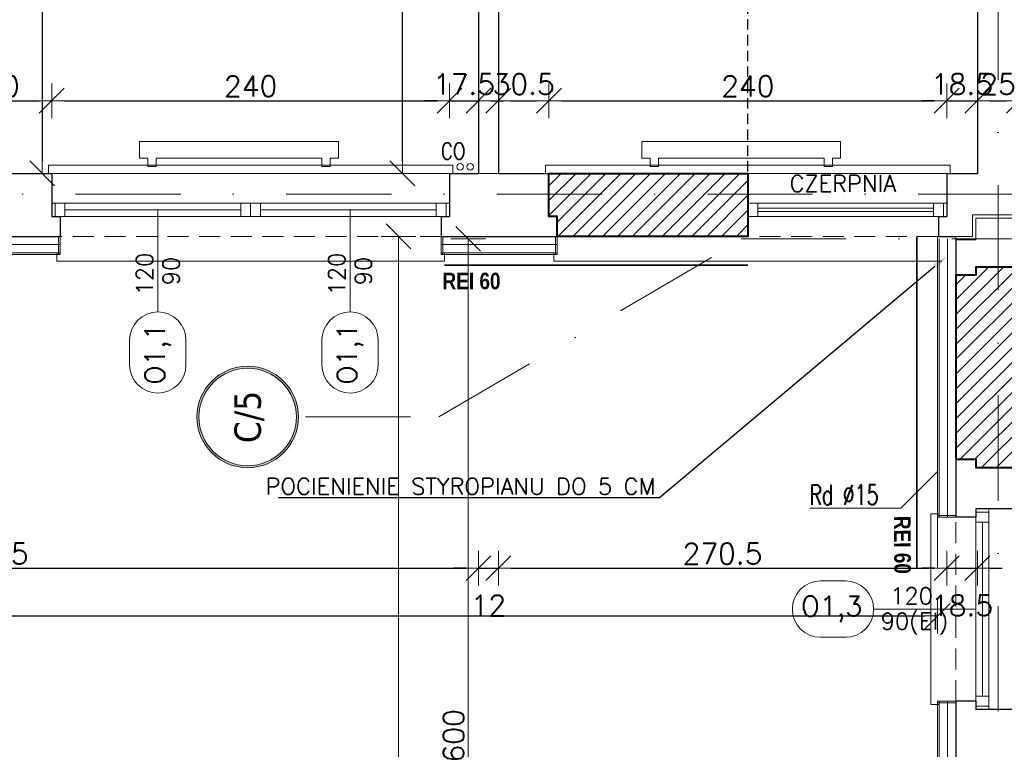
# Model space of a CAD drawing. Header units: millimetres. Extents: x 23192 to 177760, y -399809 to -79279.
# Tile 97 of 256: x 51402 to 51996, y -195935 to -195495. Entities that reach past the tile are written whole.
import ezdxf
from ezdxf import colors
from ezdxf.entities.mleader import LeaderData, LeaderLine
from ezdxf.enums import TextEntityAlignment as Align
from ezdxf.math import Vec2, Vec3

# ---------------------------------------------------------------- set-up
doc = ezdxf.new("R2010")
doc.units = ezdxf.units.MM
for name, pattern in [('2_3', [1, 0.5, -0.5]), ('CACHE', [9.525, 6.35, -3.175]), ('DASHDOT', [25.4, 12.7, -6.35, 0, -6.35]), ('HIDDEN', [9.525, 6.35, -3.175])]:
    doc.linetypes.add(name, pattern=pattern)
doc.layers.get('0').update_dxf_attribs({"lineweight": 0})
for name, color, linetype, lineweight in [('! WYPOSAŻENIE', 252, 'Continuous', 5), ('!! 0_ Istn-okna', 6, 'Continuous', 13), ('!! 0_ Istn-sciany', 3, 'Continuous', 30), ('!! 0_ Istn-widok', 1, 'Continuous', 15), ('!! 0_ Opis', 8, 'Continuous', 13), ('!! 0_Istn-armatura', 6, 'Continuous', 9), ('!! 0_Istn-cienka', 4, 'Continuous', 9), ('!! 0_Opis_okna', 8, 'Continuous', 15), ('!! 0_Opis_pom', 9, 'Continuous', 13), ('!! 0_Osie', 1, 'DASHDOT', 13), ('!! 1  WYDZIELENIE PPOŻ', 252, 'Continuous', 0), ('!! 1_ tynk zewn  - nowy', 21, 'Continuous', 20), ('!! 1_hatch projektowane ściany', 4, 'Continuous', 5), ('!! 1_PROJ Sciany', 2, 'Continuous', 40), ('!! 2_ remont Ocieplenie', 4, 'ZIGZAG', 5), ('!! wymiary osi', 250, 'Continuous', 9), ('0-osie-liniA', 14, 'DASHDOT', 5), ('0-osie-tx', 66, 'Continuous', 9)]:
    doc.layers.add(name, color=color, linetype=linetype, lineweight=lineweight)
doc.layers.add('!! 0_Istn-grzejniki', color=7, linetype='Continuous', lineweight=0, plot=False)
doc.layers.add('Powierzchnia', color=140, linetype='Continuous', lineweight=5, plot=False)
doc.layers.add('!! 1_PROJ przerywana', color=3, linetype='CACHE')
doc.styles.add('ARCHETYP', font='romans.shx', dxfattribs={"height": 15})
doc.styles.add('SKALA 1-1', font='simplex.shx', dxfattribs={"height": 2.5})
doc.styles.add('STYLE7', font='ARIALNB.TTF')
doc.styles.add('TAHOMA', font='tahoma.ttf')
doc.styles.add('TXT', font='simplex.shx')
doc.linetypes.add('ZIGZAG', pattern='A,0.00254,-5.08,[131,ltypeshp.shx,S=5.08,R=0,X=-5.08,Y=0],-10.16,[131,ltypeshp.shx,S=5.08,R=180,X=5.08,Y=0],-5.08', length=20.32254)
doc.dimstyles.new('DIM50', dxfattribs={"dimscale": 5, "dimtxt": 2.5, "dimasz": 1.5, "dimexe": 0, "dimexo": 0, "dimgap": 0.5, "dimtad": 1, "dimdec": 4, "dimrnd": 0.5, "dimdsep": 46, "dimtxsty": 'TXT', "dimblk1": 'TICK1', "dimblk2": 'TICK1', "dimsah": 1, "dimcen": 0, "dimse1": 1, "dimse2": 1, "dimclrd": 1, "dimclre": 7, "dimclrt": 9, "dimadec": 0, "dimazin": 0, "dimtfac": 1, "dimtdec": 4, "dimtmove": 2, "dimatfit": 3, "dimldrblk": 'TICK1', "dimfxl": 1, "dimtolj": 1, "dimarcsym": 0})

# ---------------------------------------------------------------- blocks, each defined once
blk = doc.blocks.new('*U81')
h = blk.add_hatch(color=256)
edge = h.paths.add_edge_path()
edge.add_arc((0, 0), 30.6, 0, 360)
edge = h.paths.add_edge_path(flags=17)
edge.add_arc((0, 0), 29.4, 0, 360)
for radius in [30.6, 29.4]:
    blk.add_circle((0, 0), radius)
at = {"style": 'TAHOMA', "flags": 8}
blk.add_attdef('ANSICHTSNUMMER', text='', height=16, dxfattribs=at).set_placement((0, 0), align=Align.MIDDLE_CENTER)
blk = doc.blocks.new('TICK1')
at = {"color": 2}
blk.add_line((-1, -1), (1, 1), dxfattribs=at)
at = {"color": 0}
for p, q in [((0, -1.4), (0, 1.4)), ((0, 0), (-1, 0))]:
    blk.add_line(p, q, dxfattribs=at)
blk = doc.blocks.new('*D3771')
at = {"layer": '!! wymiary osi', "color": 1, "lineweight": -2, "transparency": 16777216}
blk.add_line((51630.44, -197482.59), (51630.44, -195696.09), dxfattribs=at)
at = {"layer": 'DEFPOINTS', "color": 0, "transparency": 16777216}
for p in [(51630.44, -195688.59), (51851.71, -195688.59), (51851.71, -197490.09)]:
    blk.add_point(p, dxfattribs=at)
at = {"layer": '!! wymiary osi', "color": 1, "lineweight": -2, "transparency": 16777216, "xscale": 7.5, "yscale": 7.5, "zscale": 7.5}
for p, rotation in [((51630.44, -195688.59), 90), ((51630.44, -197490.09), 270)]:
    blk.add_blockref('TICK1', p, dxfattribs=dict(at, rotation=rotation))
at = {"layer": '!! wymiary osi', "color": 9, "transparency": 16777216, "insert": (51621.69, -196589.34), "char_height": 12.5, "attachment_point": 5, "rotation": 90, "style": 'TXT'}
blk.add_mtext('\\A1;1801.5', dxfattribs=at)
blk = doc.blocks.new('*D3775')
at = {"layer": '!! wymiary osi', "color": 1, "lineweight": -2, "transparency": 16777216}
blk.add_line((51672.46, -196282.59), (51672.46, -195697.59), dxfattribs=at)
at = {"layer": 'DEFPOINTS', "color": 0, "transparency": 16777216}
for p in [(51672.46, -195690.09), (51837.14, -195690.09), (51672.46, -196290.09)]:
    blk.add_point(p, dxfattribs=at)
at = {"layer": '!! wymiary osi', "color": 1, "lineweight": -2, "transparency": 16777216, "xscale": 7.5, "yscale": 7.5, "zscale": 7.5}
for p, rotation in [((51672.46, -195690.09), 90), ((51672.46, -196290.09), 270)]:
    blk.add_blockref('TICK1', p, dxfattribs=dict(at, rotation=rotation))
at = {"layer": '!! wymiary osi', "color": 9, "transparency": 16777216, "insert": (51663.71, -195990.09), "char_height": 12.5, "attachment_point": 5, "rotation": 90, "style": 'TXT'}
blk.add_mtext('\\A1;600', dxfattribs=at)
blk = doc.blocks.new('1_ok-opis')
blk.add_line((0, 111.61), (0, 50))
for points in [[(-17, 128.61), (-17, 143.61)], [(17, 128.61), (17, 143.61)]]:
    blk.add_lwpolyline(points)
for centre, start, end in [((0, 143.61), 0, 180), ((0, 128.61), 180, 0)]:
    blk.add_arc(centre, 17, start, end)
at = {"style": 'ARCHETYP'}
for tag, height, rotation, p in [('NR', 12, 90, (0, 136.9)), ('NR', 12, 270, (0, 136.9)), ('SZEROKOŚĆ', 10, 90, (-8, 78.29)), ('WYSOKOŚĆ', 10, 270, (-8, 78.29)), ('SZEROKOŚĆ', 10, 270, (8, 78.29)), ('WYSOKOŚĆ', 10, 90, (8, 78.29))]:
    blk.add_attdef(tag, text='', height=height, rotation=rotation, dxfattribs=at).set_placement(p, align=Align.MIDDLE)
blk = doc.blocks.new('*D2307')
at = {"layer": '!! wymiary osi', "color": 1, "lineweight": -2, "transparency": 16777216}
blk.add_line((48888.21, -195854.74), (51948.21, -195854.74), dxfattribs=at)
at = {"layer": 'DEFPOINTS', "color": 0, "transparency": 16777216}
for p in [(48880.71, -195636.59), (51955.71, -195636.59), (51955.71, -195854.74)]:
    blk.add_point(p, dxfattribs=at)
at = {"layer": '!! wymiary osi', "color": 1, "lineweight": -2, "transparency": 16777216, "xscale": 7.5, "yscale": 7.5, "zscale": 7.5, "rotation": 180}
blk.add_blockref('TICK1', (48880.71, -195854.74), dxfattribs=at)
at = {"layer": '!! wymiary osi', "color": 1, "lineweight": -2, "transparency": 16777216, "xscale": 7.5, "yscale": 7.5, "zscale": 7.5}
blk.add_blockref('TICK1', (51955.71, -195854.74), dxfattribs=at)
at = {"layer": '!! wymiary osi', "color": 9, "transparency": 16777216, "insert": (50418.21, -195845.99), "char_height": 12.5, "attachment_point": 5, "style": 'TXT'}
blk.add_mtext('\\A1;3075', dxfattribs=at)
blk = doc.blocks.new('*D2325')
at = {"layer": '!! wymiary osi', "color": 1, "lineweight": -2, "transparency": 16777216}
blk.add_line((51111.21, -195825.86), (51671.21, -195825.86), dxfattribs=at)
at = {"layer": 'DEFPOINTS', "color": 0, "transparency": 16777216}
for p in [(51103.71, -195587.59), (51678.71, -195587.59), (51678.71, -195825.86)]:
    blk.add_point(p, dxfattribs=at)
at = {"layer": '!! wymiary osi', "color": 1, "lineweight": -2, "transparency": 16777216, "xscale": 7.5, "yscale": 7.5, "zscale": 7.5, "rotation": 180}
blk.add_blockref('TICK1', (51103.71, -195825.86), dxfattribs=at)
at = {"layer": '!! wymiary osi', "color": 1, "lineweight": -2, "transparency": 16777216, "xscale": 7.5, "yscale": 7.5, "zscale": 7.5}
blk.add_blockref('TICK1', (51678.71, -195825.86), dxfattribs=at)
at = {"layer": '!! wymiary osi', "color": 9, "transparency": 16777216, "insert": (51391.21, -195817.11), "char_height": 12.5, "attachment_point": 5, "style": 'TXT'}
blk.add_mtext('\\A1;575', dxfattribs=at)
blk = doc.blocks.new('*D2326')
at = {"layer": '!! wymiary osi', "color": 1, "lineweight": -2, "transparency": 16777216}
for p, q in [((51671.21, -195825.86), (51663.71, -195825.86)), ((51678.71, -195825.86), (51690.71, -195825.86)), ((51698.21, -195825.86), (51705.71, -195825.86))]:
    blk.add_line(p, q, dxfattribs=at)
at = {"layer": 'DEFPOINTS', "color": 0, "transparency": 16777216}
for p in [(51678.71, -195587.59), (51690.71, -195587.59), (51690.71, -195825.86)]:
    blk.add_point(p, dxfattribs=at)
at = {"layer": '!! wymiary osi', "color": 1, "lineweight": -2, "transparency": 16777216, "xscale": 7.5, "yscale": 7.5, "zscale": 7.5}
blk.add_blockref('TICK1', (51678.71, -195825.86), dxfattribs=at)
at = {"layer": '!! wymiary osi', "color": 1, "lineweight": -2, "transparency": 16777216, "xscale": 7.5, "yscale": 7.5, "zscale": 7.5, "rotation": 180}
blk.add_blockref('TICK1', (51690.71, -195825.86), dxfattribs=at)
at = {"layer": '!! wymiary osi', "color": 9, "transparency": 16777216, "insert": (51684.71, -195848.36), "char_height": 12.5, "attachment_point": 5, "style": 'TXT'}
blk.add_mtext('\\A1;12', dxfattribs=at)
blk = doc.blocks.new('*D2327')
at = {"layer": '!! wymiary osi', "color": 1, "lineweight": -2, "transparency": 16777216}
blk.add_line((51698.21, -195825.86), (51953.72, -195825.86), dxfattribs=at)
at = {"layer": 'DEFPOINTS', "color": 0, "transparency": 16777216}
for p in [(51690.71, -195587.59), (51961.22, -195587.59), (51961.22, -195825.86)]:
    blk.add_point(p, dxfattribs=at)
at = {"layer": '!! wymiary osi', "color": 1, "lineweight": -2, "transparency": 16777216, "xscale": 7.5, "yscale": 7.5, "zscale": 7.5, "rotation": 180}
blk.add_blockref('TICK1', (51690.71, -195825.86), dxfattribs=at)
at = {"layer": '!! wymiary osi', "color": 1, "lineweight": -2, "transparency": 16777216, "xscale": 7.5, "yscale": 7.5, "zscale": 7.5}
blk.add_blockref('TICK1', (51961.22, -195825.86), dxfattribs=at)
at = {"layer": '!! wymiary osi', "color": 9, "transparency": 16777216, "insert": (51825.96, -195817.11), "char_height": 12.5, "attachment_point": 5, "style": 'TXT'}
blk.add_mtext('\\A1;270.5', dxfattribs=at)
blk = doc.blocks.new('*D2328')
at = {"layer": '!! wymiary osi', "color": 1, "lineweight": -2, "transparency": 16777216}
for p, q in [((51953.72, -195825.86), (51946.22, -195825.86)), ((51961.22, -195825.86), (51979.71, -195825.86)), ((51987.21, -195825.86), (51994.71, -195825.86))]:
    blk.add_line(p, q, dxfattribs=at)
at = {"layer": 'DEFPOINTS', "color": 0, "transparency": 16777216}
for p in [(51961.22, -195587.59), (51979.71, -195587.59), (51979.71, -195825.86)]:
    blk.add_point(p, dxfattribs=at)
at = {"layer": '!! wymiary osi', "color": 1, "lineweight": -2, "transparency": 16777216, "xscale": 7.5, "yscale": 7.5, "zscale": 7.5}
blk.add_blockref('TICK1', (51961.22, -195825.86), dxfattribs=at)
at = {"layer": '!! wymiary osi', "color": 1, "lineweight": -2, "transparency": 16777216, "xscale": 7.5, "yscale": 7.5, "zscale": 7.5, "rotation": 180}
blk.add_blockref('TICK1', (51979.71, -195825.86), dxfattribs=at)
at = {"layer": '!! wymiary osi', "color": 9, "transparency": 16777216, "insert": (51970.46, -195848.36), "char_height": 12.5, "attachment_point": 5, "style": 'TXT'}
blk.add_mtext('\\A1;18.5', dxfattribs=at)
blk = doc.blocks.new('*D2371')
at = {"layer": '!! wymiary osi', "color": 1, "lineweight": -2, "transparency": 16777216}
blk.add_line((51368.72, -195543.73), (51413.72, -195543.73), dxfattribs=at)
at = {"layer": 'DEFPOINTS', "color": 0, "transparency": 16777216}
for p in [(51421.22, -195543.73), (51361.22, -195587.59), (51421.22, -195587.59)]:
    blk.add_point(p, dxfattribs=at)
at = {"layer": '!! wymiary osi', "color": 1, "lineweight": -2, "transparency": 16777216, "xscale": 7.5, "yscale": 7.5, "zscale": 7.5, "rotation": 180}
blk.add_blockref('TICK1', (51361.22, -195543.73), dxfattribs=at)
at = {"layer": '!! wymiary osi', "color": 1, "lineweight": -2, "transparency": 16777216, "xscale": 7.5, "yscale": 7.5, "zscale": 7.5}
blk.add_blockref('TICK1', (51421.22, -195543.73), dxfattribs=at)
at = {"layer": '!! wymiary osi', "color": 9, "transparency": 16777216, "insert": (51391.22, -195534.98), "char_height": 12.5, "attachment_point": 5, "style": 'TXT'}
blk.add_mtext('\\A1;60', dxfattribs=at)
blk = doc.blocks.new('*D2372')
at = {"layer": '!! wymiary osi', "color": 1, "lineweight": -2, "transparency": 16777216}
blk.add_line((51428.72, -195543.73), (51653.72, -195543.73), dxfattribs=at)
at = {"layer": 'DEFPOINTS', "color": 0, "transparency": 16777216}
for p in [(51661.22, -195543.73), (51421.22, -195587.59), (51661.22, -195587.59)]:
    blk.add_point(p, dxfattribs=at)
at = {"layer": '!! wymiary osi', "color": 1, "lineweight": -2, "transparency": 16777216, "xscale": 7.5, "yscale": 7.5, "zscale": 7.5, "rotation": 180}
blk.add_blockref('TICK1', (51421.22, -195543.73), dxfattribs=at)
at = {"layer": '!! wymiary osi', "color": 1, "lineweight": -2, "transparency": 16777216, "xscale": 7.5, "yscale": 7.5, "zscale": 7.5}
blk.add_blockref('TICK1', (51661.22, -195543.73), dxfattribs=at)
at = {"layer": '!! wymiary osi', "color": 9, "transparency": 16777216, "insert": (51541.22, -195534.98), "char_height": 12.5, "attachment_point": 5, "style": 'TXT'}
blk.add_mtext('\\A1;240', dxfattribs=at)
blk = doc.blocks.new('*D2373')
at = {"layer": '!! wymiary osi', "color": 1, "lineweight": -2, "transparency": 16777216}
for p, q in [((51653.72, -195543.73), (51646.22, -195543.73)), ((51661.22, -195543.73), (51678.71, -195543.73)), ((51686.21, -195543.73), (51693.71, -195543.73))]:
    blk.add_line(p, q, dxfattribs=at)
at = {"layer": 'DEFPOINTS', "color": 0, "transparency": 16777216}
for p in [(51678.71, -195543.73), (51661.22, -195587.59), (51678.71, -195587.59)]:
    blk.add_point(p, dxfattribs=at)
at = {"layer": '!! wymiary osi', "color": 1, "lineweight": -2, "transparency": 16777216, "xscale": 7.5, "yscale": 7.5, "zscale": 7.5}
blk.add_blockref('TICK1', (51661.22, -195543.73), dxfattribs=at)
at = {"layer": '!! wymiary osi', "color": 1, "lineweight": -2, "transparency": 16777216, "xscale": 7.5, "yscale": 7.5, "zscale": 7.5, "rotation": 180}
blk.add_blockref('TICK1', (51678.71, -195543.73), dxfattribs=at)
at = {"layer": '!! wymiary osi', "color": 9, "transparency": 16777216, "insert": (51669.96, -195533.73), "char_height": 12.5, "attachment_point": 5, "style": 'TXT'}
blk.add_mtext('\\A1;17.5', dxfattribs=at)
blk = doc.blocks.new('*D2374')
at = {"layer": '!! wymiary osi', "color": 1, "lineweight": -2, "transparency": 16777216}
blk.add_line((51698.21, -195543.73), (51713.72, -195543.73), dxfattribs=at)
at = {"layer": 'DEFPOINTS', "color": 0, "transparency": 16777216}
for p in [(51721.22, -195543.73), (51690.71, -195587.59), (51721.22, -195587.59)]:
    blk.add_point(p, dxfattribs=at)
at = {"layer": '!! wymiary osi', "color": 1, "lineweight": -2, "transparency": 16777216, "xscale": 7.5, "yscale": 7.5, "zscale": 7.5, "rotation": 180}
blk.add_blockref('TICK1', (51690.71, -195543.73), dxfattribs=at)
at = {"layer": '!! wymiary osi', "color": 1, "lineweight": -2, "transparency": 16777216, "xscale": 7.5, "yscale": 7.5, "zscale": 7.5}
blk.add_blockref('TICK1', (51721.22, -195543.73), dxfattribs=at)
at = {"layer": '!! wymiary osi', "color": 9, "transparency": 16777216, "insert": (51705.96, -195533.73), "char_height": 12.5, "attachment_point": 5, "style": 'TXT'}
blk.add_mtext('\\A1;30.5', dxfattribs=at)
blk = doc.blocks.new('*D2375')
at = {"layer": '!! wymiary osi', "color": 1, "lineweight": -2, "transparency": 16777216}
blk.add_line((51728.72, -195543.73), (51953.72, -195543.73), dxfattribs=at)
at = {"layer": 'DEFPOINTS', "color": 0, "transparency": 16777216}
for p in [(51961.22, -195543.73), (51721.22, -195587.59), (51961.22, -195587.59)]:
    blk.add_point(p, dxfattribs=at)
at = {"layer": '!! wymiary osi', "color": 1, "lineweight": -2, "transparency": 16777216, "xscale": 7.5, "yscale": 7.5, "zscale": 7.5, "rotation": 180}
blk.add_blockref('TICK1', (51721.22, -195543.73), dxfattribs=at)
at = {"layer": '!! wymiary osi', "color": 1, "lineweight": -2, "transparency": 16777216, "xscale": 7.5, "yscale": 7.5, "zscale": 7.5}
blk.add_blockref('TICK1', (51961.22, -195543.73), dxfattribs=at)
at = {"layer": '!! wymiary osi', "color": 9, "transparency": 16777216, "insert": (51841.22, -195534.98), "char_height": 12.5, "attachment_point": 5, "style": 'TXT'}
blk.add_mtext('\\A1;240', dxfattribs=at)
blk = doc.blocks.new('*D2376')
at = {"layer": '!! wymiary osi', "color": 1, "lineweight": -2, "transparency": 16777216}
for p, q in [((51953.72, -195543.73), (51946.22, -195543.73)), ((51961.22, -195543.73), (51979.71, -195543.73)), ((51987.21, -195543.73), (51994.71, -195543.73))]:
    blk.add_line(p, q, dxfattribs=at)
at = {"layer": 'DEFPOINTS', "color": 0, "transparency": 16777216}
for p in [(51979.71, -195543.73), (51961.22, -195587.59), (51979.71, -195587.59)]:
    blk.add_point(p, dxfattribs=at)
at = {"layer": '!! wymiary osi', "color": 1, "lineweight": -2, "transparency": 16777216, "xscale": 7.5, "yscale": 7.5, "zscale": 7.5}
blk.add_blockref('TICK1', (51961.22, -195543.73), dxfattribs=at)
at = {"layer": '!! wymiary osi', "color": 1, "lineweight": -2, "transparency": 16777216, "xscale": 7.5, "yscale": 7.5, "zscale": 7.5, "rotation": 180}
blk.add_blockref('TICK1', (51979.71, -195543.73), dxfattribs=at)
at = {"layer": '!! wymiary osi', "color": 9, "transparency": 16777216, "insert": (51970.46, -195533.73), "char_height": 12.5, "attachment_point": 5, "style": 'TXT'}
blk.add_mtext('\\A1;18.5', dxfattribs=at)
blk = doc.blocks.new('*D2377')
at = {"layer": '!! wymiary osi', "color": 1, "lineweight": -2, "transparency": 16777216}
blk.add_line((51987.21, -195543.73), (51997.21, -195543.73), dxfattribs=at)
at = {"layer": 'DEFPOINTS', "color": 0, "transparency": 16777216}
for p in [(52004.71, -195543.73), (51979.71, -195587.59), (52004.71, -195587.59)]:
    blk.add_point(p, dxfattribs=at)
at = {"layer": '!! wymiary osi', "color": 1, "lineweight": -2, "transparency": 16777216, "xscale": 7.5, "yscale": 7.5, "zscale": 7.5, "rotation": 180}
blk.add_blockref('TICK1', (51979.71, -195543.73), dxfattribs=at)
at = {"layer": '!! wymiary osi', "color": 1, "lineweight": -2, "transparency": 16777216, "xscale": 7.5, "yscale": 7.5, "zscale": 7.5}
blk.add_blockref('TICK1', (52004.71, -195543.73), dxfattribs=at)
at = {"layer": '!! wymiary osi', "color": 9, "transparency": 16777216, "insert": (51992.21, -195533.73), "char_height": 12.5, "attachment_point": 5, "style": 'TXT'}
blk.add_mtext('\\A1;25', dxfattribs=at)
blk = doc.blocks.new('*D2589')
at = {"layer": '!! wymiary osi', "color": 1, "lineweight": -2, "transparency": 16777216}
blk.add_line((51632.79, -195580.09), (51632.79, -195157.1), dxfattribs=at)
at = {"layer": 'DEFPOINTS', "color": 0, "transparency": 16777216}
for p in [(51632.79, -195149.6), (51678.71, -195149.6), (51678.71, -195587.59)]:
    blk.add_point(p, dxfattribs=at)
at = {"layer": '!! wymiary osi', "color": 1, "lineweight": -2, "transparency": 16777216, "xscale": 7.5, "yscale": 7.5, "zscale": 7.5}
for p, rotation in [((51632.79, -195149.6), 90), ((51632.79, -195587.59), 270)]:
    blk.add_blockref('TICK1', p, dxfattribs=dict(at, rotation=rotation))
at = {"layer": '!! wymiary osi', "color": 9, "transparency": 16777216, "insert": (51624.04, -195368.59), "char_height": 12.5, "attachment_point": 5, "rotation": 90, "style": 'TXT'}
blk.add_mtext('\\A1;438', dxfattribs=at)
blk = doc.blocks.new('*D2592')
at = {"layer": '!! wymiary osi', "color": 1, "lineweight": -2, "transparency": 16777216}
blk.add_line((51415.47, -195091.09), (51415.47, -195580.09), dxfattribs=at)
at = {"layer": 'DEFPOINTS', "color": 0, "transparency": 16777216}
for p in [(51361.71, -195083.59), (51361.22, -195587.59), (51415.47, -195587.59)]:
    blk.add_point(p, dxfattribs=at)
at = {"layer": '!! wymiary osi', "color": 1, "lineweight": -2, "transparency": 16777216, "xscale": 7.5, "yscale": 7.5, "zscale": 7.5}
for p, rotation in [((51415.47, -195083.59), 90), ((51415.47, -195587.59), 270)]:
    blk.add_blockref('TICK1', p, dxfattribs=dict(at, rotation=rotation))
at = {"layer": '!! wymiary osi', "color": 9, "transparency": 16777216, "insert": (51406.72, -195335.59), "char_height": 12.5, "attachment_point": 5, "rotation": 90, "style": 'TXT'}
blk.add_mtext('\\A1;504', dxfattribs=at)
blk = doc.blocks.new('BLOK OSI')
at = {"layer": '0-osie-liniA', "ltscale": 5}
for points in [[(51992.21142, -199661.23318), (51992.21142, -193642.4104)], [(48639.33021, -195663.0883), (55424.2848, -195663.0883)], [(51574.26032, -195797.61414), (51654.70835, -195797.61414), (51841.21802, -195688.5883)], [(51837.14395, -195690.0883), (53504.05566, -195690.0883)]]:
    blk.add_lwpolyline(points, dxfattribs=at)
at = {"layer": '0-osie-tx'}
ref = blk.add_blockref('*U81', (51539.43302, -195797.61414), dxfattribs=dict(at, rotation=270))
ref.add_attrib('ANSICHTSNUMMER', 'C/5', dxfattribs={"layer": '0', "height": 16, "rotation": 90, "style": 'TAHOMA', "flags": 8}).set_placement((51539.43302, -195797.61414), align=Align.MIDDLE_CENTER)
at = {"layer": '!! wymiary osi'}
for base, p1, p2, picture, middle in [((51630.43546, -195688.5883), (51851.71142, -197490.0883), (51851.71142, -195688.5883), '*D3771', (51621.68546, -196589.3383)), ((51672.45727, -195690.0883), (51672.45727, -196290.0883), (51837.14395, -195690.0883), '*D3775', (51663.70727, -195990.0883))]:
    dim = blk.add_linear_dim(base=base, p1=p1, p2=p2, angle=90, dimstyle='DIM50', dxfattribs=at)
    dim.commit()
    dim.dimension.update_dxf_attribs({"geometry": picture, "text_midpoint": middle})

msp = doc.modelspace()

# ---------------------------------------------------------------- hatches: boundary and pattern name
at = {"layer": '!! 1_hatch projektowane ściany'}
h = msp.add_hatch(dxfattribs=at)
h.set_pattern_fill('ANSI31', color=256, scale=2)
h.paths.add_polyline_path([(51721.21802, -195587.5883), (51841.21802, -195587.5883), (51841.21802, -195625.5883), (51726.21802, -195625.5883), (51726.21802, -195613.5883), (51721.21802, -195613.5883)])
h = msp.add_hatch(dxfattribs=at)
h.set_pattern_fill('ANSI31', color=256, scale=2)
h.paths.add_polyline_path([(51966.71142, -195760.0883), (51978.71142, -195760.0883), (51978.71142, -195765.0883), (52016.71142, -195765.0883), (52016.71142, -195644.0883), (51978.71142, -195644.0883), (51978.71142, -195649.0883), (51966.71142, -195649.0883)])

# ---------------------------------------------------------------- linework, layer by layer
at = {"layer": '!! 0_ Istn-okna'}
for points in [[(51421.21802, -195605.5883), (51661.21802, -195605.5883)], [(51429.21802, -195609.5883), (51535.21802, -195609.5883)], [(51547.21802, -195609.5883), (51653.21802, -195609.5883)], [(51841.21802, -195605.5883), (51961.21802, -195605.5883)], [(51847.21802, -195608.5883), (51953.21802, -195608.5883)], [(51421.21802, -195613.5883), (51661.21802, -195613.5883)], [(51841.21802, -195613.5883), (51961.21802, -195613.5883)], [(51847.21802, -195610.5883), (51953.21802, -195610.5883)], [(51978.71142, -195790.0883), (51978.71142, -195911.0883)], [(51986.71142, -195790.0883), (51986.71142, -195911.0883)], [(51982.71142, -195798.0883), (51982.71142, -195903.0883)]]:
    msp.add_lwpolyline(points, dxfattribs=at)
for points in [[(51423.21802, -195613.5883), (51429.21802, -195613.5883), (51429.21802, -195605.5883), (51423.21802, -195605.5883)], [(51535.21802, -195613.5883), (51541.21802, -195613.5883), (51541.21802, -195605.5883), (51535.21802, -195605.5883)], [(51541.21802, -195613.5883), (51547.21802, -195613.5883), (51547.21802, -195605.5883), (51541.21802, -195605.5883)], [(51653.21802, -195613.5883), (51659.21802, -195613.5883), (51659.21802, -195605.5883), (51653.21802, -195605.5883)], [(51841.21802, -195613.5883), (51847.21802, -195613.5883), (51847.21802, -195605.5883), (51841.21802, -195605.5883)], [(51953.21802, -195613.5883), (51959.21802, -195613.5883), (51959.21802, -195605.5883), (51953.21802, -195605.5883)], [(51978.71142, -195792.0883), (51978.71142, -195798.0883), (51986.71142, -195798.0883), (51986.71142, -195792.0883)], [(51978.71142, -195903.0883), (51978.71142, -195909.0883), (51986.71142, -195909.0883), (51986.71142, -195903.0883)]]:
    msp.add_lwpolyline(points, close=True, dxfattribs=at)
at = {"layer": '!! 0_ Istn-sciany'}
for points in [[(51979.71142, -194951.5883), (51979.71142, -195587.5883)], [(51678.71142, -195151.5883), (51678.71142, -195587.5883)], [(51690.71142, -195163.5883), (51690.71142, -195587.5883)], [(51361.21802, -195587.5883), (51421.21802, -195587.5883)], [(51421.21802, -195587.5883), (51421.21802, -195613.5883)], [(51661.21802, -195587.5883), (51678.71142, -195587.5883)], [(51661.21802, -195587.5883), (51661.21802, -195613.5883)], [(51690.71142, -195587.5883), (51721.21802, -195587.5883)], [(51721.21802, -195587.5883), (51721.21802, -195613.5883)], [(51961.21802, -195587.5883), (51979.71142, -195587.5883)], [(51961.21802, -195587.5883), (51961.21802, -195613.5883)], [(51421.21802, -195613.5883), (51426.21802, -195613.5883)], [(51426.21802, -195613.5883), (51426.21802, -195625.5883)], [(51656.21802, -195613.5883), (51661.21802, -195613.5883)], [(51656.21802, -195613.5883), (51656.21802, -195625.5883)], [(51726.21802, -195613.5883), (51726.21802, -195625.5883)], [(51956.21802, -195613.5883), (51961.21802, -195613.5883)], [(51956.21802, -195613.5883), (51956.21802, -195625.5883)], [(51356.21802, -195625.5883), (51426.21802, -195625.5883)], [(51656.21802, -195625.5883), (51726.21802, -195625.5883)], [(51956.21802, -195625.5883), (51966.71142, -195625.5883)], [(51966.71142, -195627.5883), (51966.71142, -195649.0883)], [(51978.71142, -195644.0883), (51978.71142, -195649.0883)], [(52016.71142, -195644.0883), (51978.71142, -195644.0883)], [(51978.71142, -195649.0883), (51966.71142, -195649.0883)], [(51966.71142, -195760.0883), (51966.71142, -195795.0883)], [(51978.71142, -195760.0883), (51966.71142, -195760.0883)], [(51978.71142, -195760.0883), (51978.71142, -195765.0883)], [(52016.71142, -195765.0883), (51978.71142, -195765.0883)], [(51978.71142, -195790.0883), (51978.71142, -195795.0883)], [(52016.71142, -195790.0883), (51978.71142, -195790.0883)], [(51978.71142, -195795.0883), (51966.71142, -195795.0883)], [(51966.71142, -195906.0883), (51966.71142, -195949.0883)], [(51978.71142, -195906.0883), (51966.71142, -195906.0883)], [(51978.71142, -195906.0883), (51978.71142, -195911.0883)], [(52016.71142, -195911.0883), (51978.71142, -195911.0883)]]:
    msp.add_lwpolyline(points, dxfattribs=at)
at = {"layer": '!! 0_ Istn-widok'}
for points in [[(51419.21802, -195582.5883), (51663.21802, -195582.5883)], [(51419.21802, -195587.5883), (51419.21802, -195582.5883)], [(51663.21802, -195587.5883), (51663.21802, -195582.5883)], [(51719.21802, -195582.5883), (51963.21802, -195582.5883)], [(51719.21802, -195587.5883), (51719.21802, -195582.5883)], [(51963.21802, -195587.5883), (51963.21802, -195582.5883)], [(51678.71142, -195587.5883), (51690.71142, -195587.5883)], [(51976.71142, -195612.5883), (52604.71142, -195612.5883)], [(51976.71142, -195612.5883), (51976.71142, -195625.5883)], [(51978.71142, -195614.5883), (52604.71142, -195614.5883)], [(51978.71142, -195614.5883), (51978.71142, -195627.5883)], [(51966.71142, -195625.5883), (51976.71142, -195625.5883)], [(51966.71142, -195627.5883), (51966.71142, -195625.5883)], [(51966.71142, -195627.5883), (51978.71142, -195627.5883)], [(51424.21802, -195635.5883), (51424.21802, -195640.5883)], [(51658.21802, -195635.5883), (51658.21802, -195640.5883)], [(51724.21802, -195635.5883), (51724.21802, -195640.5883)], [(51658.21802, -195640.5883), (51424.21802, -195640.5883)], [(51958.21802, -195640.5883), (51724.21802, -195640.5883)], [(51951.71142, -195908.0883), (51951.71142, -195793.0883)], [(51956.71142, -195793.0883), (51951.71142, -195793.0883)], [(51956.71142, -195908.0883), (51951.71142, -195908.0883)]]:
    msp.add_lwpolyline(points, dxfattribs=at)
at = {"layer": '!! 0_ Opis'}
for points in [[(51933.57423, -195789.7255), (51955.71142, -195767.5883)], [(51933.57423, -195789.7255), (51878.68889, -195789.7255)]]:
    msp.add_lwpolyline(points, dxfattribs=at)
at = {"layer": '!! 0_Istn-armatura'}
for centre in [(51667.71142, -195583.5883), (51673.71142, -195583.5883)]:
    msp.add_circle(centre, 2, dxfattribs=at)
at = {"layer": '!! 0_Istn-cienka', "linetype": 'HIDDEN', "ltscale": 2}
for points in [[(51421.21802, -195587.5883), (51661.21802, -195587.5883)], [(51721.21802, -195587.5883), (51961.21802, -195587.5883)], [(51656.21802, -195625.5883), (51426.21802, -195625.5883)], [(51956.21802, -195625.5883), (51726.21802, -195625.5883)], [(51966.71142, -195760.0883), (51966.71142, -195649.0883)], [(51966.71142, -195906.0883), (51966.71142, -195795.0883)]]:
    msp.add_lwpolyline(points, dxfattribs=at)
at = {"layer": '!! 0_Istn-grzejniki'}
for points in [[(51479.21802, -195583.42942), (51479.21802, -195578.42942), (51474.21802, -195578.42942), (51474.21802, -195568.42942), (51594.21802, -195568.42942), (51594.21802, -195578.42942), (51589.21802, -195578.42942), (51589.21802, -195583.42942), (51584.21802, -195583.42942), (51584.21802, -195578.42942), (51484.21802, -195578.42942), (51484.21802, -195583.42942)], [(51782.21802, -195583.42942), (51782.21802, -195578.42942), (51777.21802, -195578.42942), (51777.21802, -195568.42942), (51897.21802, -195568.42942), (51897.21802, -195578.42942), (51892.21802, -195578.42942), (51892.21802, -195583.42942), (51887.21802, -195583.42942), (51887.21802, -195578.42942), (51787.21802, -195578.42942), (51787.21802, -195583.42942)]]:
    msp.add_lwpolyline(points, close=True, dxfattribs=at)
at = {"layer": '!! 1  WYDZIELENIE PPOŻ', "color": 20, "linetype": '2_3', "ltscale": 10, "true_color": 0xf65c09, "const_width": 1}
for points in [[(51943.09244, -195625.5883), (51943.09244, -195825.5883)], [(51841.21802, -195642.88711), (51658.13441, -195642.88711)]]:
    msp.add_lwpolyline(points, dxfattribs=at)
at = {"layer": '!! 1  WYDZIELENIE PPOŻ'}
msp.add_lwpolyline([(51955.71142, -195625.5883), (51955.71142, -195825.5883)], dxfattribs=at)
at = {"layer": '!! 1_ tynk zewn  - nowy'}
for points in [[(51425.21802, -195625.5883), (51425.21802, -195636.5883)], [(51426.21802, -195625.5883), (51426.21802, -195636.5883)], [(51656.21802, -195625.5883), (51656.21802, -195636.5883)], [(51657.21802, -195625.5883), (51657.21802, -195636.5883)], [(51725.21802, -195625.5883), (51725.21802, -195636.5883)], [(51726.21802, -195625.5883), (51726.21802, -195636.5883)], [(51955.71142, -195627.0883), (51955.71142, -195795.0883)], [(51956.71142, -195627.0883), (51956.71142, -195795.0883)], [(51426.21802, -195635.5883), (51356.21802, -195635.5883)], [(51426.21802, -195636.5883), (51356.21802, -195636.5883)], [(51726.21802, -195635.5883), (51656.21802, -195635.5883)], [(51726.21802, -195636.5883), (51656.21802, -195636.5883)], [(51966.71142, -195794.0883), (51955.71142, -195794.0883)], [(51966.71142, -195795.0883), (51955.71142, -195795.0883)], [(51955.71142, -195906.0883), (51955.71142, -195949.0883)], [(51966.71142, -195906.0883), (51955.71142, -195906.0883)], [(51956.71142, -195906.0883), (51956.71142, -195949.0883)], [(51966.71142, -195907.0883), (51955.71142, -195907.0883)]]:
    msp.add_lwpolyline(points, dxfattribs=at)
at = {"layer": '!! 1_PROJ przerywana'}
msp.add_lwpolyline([(51841.21802, -195605.5883), (51841.21802, -195455.5883), (51861.71142, -195455.5883), (51861.71142, -195096.98953)], dxfattribs=at)
at = {"layer": '!! 1_PROJ Sciany'}
for points in [[(51721.21802, -195587.5883), (51841.21802, -195587.5883), (51841.21802, -195625.5883), (51726.21802, -195625.5883), (51726.21802, -195613.5883), (51721.21802, -195613.5883)], [(51966.71142, -195760.0883), (51978.71142, -195760.0883), (51978.71142, -195765.0883), (52016.71142, -195765.0883), (52016.71142, -195644.0883), (51978.71142, -195644.0883), (51978.71142, -195649.0883), (51966.71142, -195649.0883)]]:
    msp.add_lwpolyline(points, close=True, dxfattribs=at)
at = {"layer": '!! 2_ remont Ocieplenie', "linetype": 'ZIGZAG', "ltscale": 0.75}
for points in [[(51961.71142, -195627.0883), (51961.71142, -195795.0883)], [(51426.21802, -195630.5883), (51356.21802, -195630.5883)], [(51726.21802, -195630.5883), (51656.21802, -195630.5883)], [(51961.71142, -195906.0883), (51961.71142, -195949.0883)]]:
    msp.add_lwpolyline(points, dxfattribs=at)
at = {"layer": 'Powierzchnia'}
for points in [[(51103.71142, -195083.5883), (51361.71142, -195083.5883), (51361.71142, -194951.5883), (51979.71142, -194951.5883), (51979.71142, -195084.98953), (51849.71142, -195084.98953), (51848.06138, -195151.5883), (51678.71142, -195151.5883), (51678.71142, -195587.5883), (51103.71142, -195587.5883)], [(51690.71142, -195587.5883), (51979.71142, -195587.5883), (51979.71142, -195163.5883), (51690.71142, -195163.5883)]]:
    msp.add_lwpolyline(points, close=True, dxfattribs=at)

# ---------------------------------------------------------------- block references
at = {"layer": '!! 0_Opis_okna'}
ref = msp.add_blockref('1_ok-opis', (51485.21802, -195559.5883), dxfattribs=dict(at, rotation=180))
ref.add_attrib('SZEROKOŚĆ', '120', dxfattribs={"layer": '0', "height": 10, "rotation": 90, "style": 'ARCHETYP'}).set_placement((51477.21802, -195648.30871), align=Align.MIDDLE)
ref.add_attrib('WYSOKOŚĆ', '90', dxfattribs={"layer": '0', "height": 10, "rotation": 90, "style": 'ARCHETYP'}).set_placement((51493.21802, -195646.53526), align=Align.MIDDLE)
ref.add_attrib('NR', 'O1,1', dxfattribs={"layer": '0', "height": 12, "rotation": 90, "style": 'ARCHETYP'}).set_placement((51485.21802, -195696.48975), align=Align.MIDDLE)
ref = msp.add_blockref('1_ok-opis', (51601.21802, -195559.5883), dxfattribs=dict(at, rotation=180))
ref.add_attrib('SZEROKOŚĆ', '120', dxfattribs={"layer": '0', "height": 10, "rotation": 90, "style": 'ARCHETYP'}).set_placement((51593.21802, -195648.30871), align=Align.MIDDLE)
ref.add_attrib('WYSOKOŚĆ', '90', dxfattribs={"layer": '0', "height": 10, "rotation": 90, "style": 'ARCHETYP'}).set_placement((51609.21802, -195646.53526), align=Align.MIDDLE)
ref.add_attrib('NR', 'O1,1', dxfattribs={"layer": '0', "height": 12, "rotation": 90, "style": 'ARCHETYP'}).set_placement((51601.21802, -195696.48975), align=Align.MIDDLE)
ref = msp.add_blockref('1_ok-opis', (52028.71142, -195850.5883), dxfattribs=dict(at, rotation=89.99999999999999))
ref.add_attrib('SZEROKOŚĆ', '120', dxfattribs={"layer": '0', "height": 10, "style": 'ARCHETYP'}).set_placement((51939.99102, -195842.5883), align=Align.MIDDLE)
ref.add_attrib('WYSOKOŚĆ', '90(EI)', dxfattribs={"layer": '0', "height": 10, "style": 'ARCHETYP'}).set_placement((51941.76447, -195858.5883), align=Align.MIDDLE)
ref.add_attrib('NR', 'O1,3', dxfattribs={"layer": '0', "height": 12, "style": 'ARCHETYP'}).set_placement((51891.80998, -195850.5883), align=Align.MIDDLE)
at = {"layer": '!! 0_Osie'}
msp.add_blockref('BLOK OSI', (0, 63), dxfattribs=at)

# ---------------------------------------------------------------- texts
at = {"layer": '! WYPOSAŻENIE', "color": 20, "true_color": 0xf65c09, "insert": (51656.99039, -195647.53895), "char_height": 10, "attachment_point": 1, "style": 'STYLE7'}
msp.add_mtext_dynamic_manual_height_columns('REI 60', width=58.1261145, gutter_width=75, heights=[0], dxfattribs=at)
at = {"layer": '! WYPOSAŻENIE', "color": 20, "true_color": 0xf65c09, "insert": (51939.37541, -195794.27018), "char_height": 10, "attachment_point": 1, "rotation": 270.37730929, "style": 'STYLE7'}
msp.add_mtext_dynamic_manual_height_columns('REI 60', width=58.1261145, gutter_width=75, heights=[0], dxfattribs=at)
at = {"layer": '!! 0_ Opis', "style": 'ARCHETYP', "width": 0.7}
msp.add_text('Rd %%C15', height=12, rotation=359.99999996, dxfattribs=at).set_placement((51878.32858, -195787.55211))
at = {"layer": '!! 0_Istn-armatura', "style": 'ARCHETYP', "width": 0.8}
msp.add_text('CO', height=10, rotation=0.00000004, dxfattribs=at).set_placement((51656.08069, -195579.15757))
at = {"layer": '!! 0_Istn-grzejniki', "insert": (51866.39561, -195588.7167), "char_height": 10, "attachment_point": 1, "style": 'TXT'}
msp.add_mtext_dynamic_manual_height_columns('CZERPNIA', width=46.7031119, gutter_width=75, heights=[0], dxfattribs=at)

# ---------------------------------------------------------------- dimensions: what is measured, and where the dimension line sits
at = {"layer": '!! wymiary osi'}
for base, p1, p2, picture, middle in [((51415.47144, -195587.5883), (51361.71142, -195083.5883), (51361.21802, -195587.5883), '*D2592', (51406.72144, -195335.5883)), ((51632.792482, -195149.599347), (51678.711424, -195587.588303), (51678.711424, -195149.599347), '*D2589', (51624.042482, -195368.593825))]:
    dim = msp.add_linear_dim(base=base, p1=p1, p2=p2, angle=90, dimstyle='DIM50', dxfattribs=at)
    dim.commit()
    dim.dimension.update_dxf_attribs({"geometry": picture, "text_midpoint": middle})
for base, p1, p2, picture, middle in [((51678.71142, -195543.72628), (51661.21802, -195587.5883), (51678.71142, -195587.5883), '*D2373', (51669.96472, -195533.72628)), ((51721.21802, -195543.72628), (51690.71142, -195587.5883), (51721.21802, -195587.5883), '*D2374', (51705.96472, -195533.72628)), ((51979.71142, -195543.72628), (51961.21802, -195587.5883), (51979.71142, -195587.5883), '*D2376', (51970.46472, -195533.72628)), ((52004.71142, -195543.72628), (51979.71142, -195587.5883), (52004.71142, -195587.5883), '*D2377', (51992.21142, -195533.72628)), ((51421.21802, -195543.72628), (51361.21802, -195587.5883), (51421.21802, -195587.5883), '*D2371', (51391.21802, -195534.97628)), ((51661.21802, -195543.72628), (51421.21802, -195587.5883), (51661.21802, -195587.5883), '*D2372', (51541.21802, -195534.97628)), ((51961.21802, -195543.72628), (51721.21802, -195587.5883), (51961.21802, -195587.5883), '*D2375', (51841.21802, -195534.97628)), ((51678.71142, -195825.85653), (51103.71142, -195587.5883), (51678.71142, -195587.5883), '*D2325', (51391.21142, -195817.10653)), ((51690.71142, -195825.85653), (51678.71142, -195587.5883), (51690.71142, -195587.5883), '*D2326', (51684.71142, -195848.35653)), ((51961.21802, -195825.85653), (51690.71142, -195587.5883), (51961.21802, -195587.5883), '*D2327', (51825.96472, -195817.10653)), ((51979.71142, -195825.85653), (51961.21802, -195587.5883), (51979.71142, -195587.5883), '*D2328', (51970.46472, -195848.35653)), ((51955.71142, -195854.73717), (48880.71142, -195636.5883), (51955.71142, -195636.5883), '*D2307', (50418.21142, -195845.98717))]:
    dim = msp.add_linear_dim(base=base, p1=p1, p2=p2, dimstyle='DIM50', dxfattribs=at)
    dim.commit()
    dim.dimension.update_dxf_attribs({"geometry": picture, "text_midpoint": middle})

# ---------------------------------------------------------------- leaders
at = {"layer": '!! 0_Opis_pom', "ltscale": 0.7}
ml = msp.add_multileader_mtext('Standard', dxfattribs=at)
ml.set_content('POCIENIENIE STYROPIANU DO 5 CM', color=256, style='SKALA 1-1')
ml.set_leader_properties()
ml.build(insert=Vec2(0, 0))
ml.multileader.update_dxf_attribs({"text_right_attachment_type": 6, "dogleg_length": 0.36, "arrow_head_size": 10})
ctx = ml.context
ctx.base_point, ctx.char_height, ctx.arrow_head_size, ctx.plane_origin = Vec3(51516.38878, -195776.47663), 10, 10, Vec3(51961.71142, -195637.3383)
ctx.right_attachment, ctx.text_align_type = 6, 2
notes = []
notes.append((ctx, [(0, (1, 1, 0), (51787.89164, -195783.47663), (-1, 0), 0.36, [(0, [(51961.71142, -195637.3383)], 0, [])])]))
ctx.mtext.insert, ctx.mtext.alignment, ctx.mtext.flow_direction = Vec3(51785.53164, -195771.47663), 3, 5
for ctx, leaders in notes:
    for number, flags, end, landing, length, lines in leaders:
        leader = LeaderData()
        leader.index, (leader.has_last_leader_line, leader.has_dogleg_vector, leader.attachment_direction) = number, flags
        leader.last_leader_point, leader.dogleg_vector, leader.dogleg_length = Vec3(end), Vec3(landing), length
        for number, points, colour, breaks in lines:
            line = LeaderLine()
            line.index, line.vertices, line.color, line.breaks = number, Vec3.list(points), colors.encode_raw_color(colour), breaks
            leader.lines.append(line)
        ctx.leaders.append(leader)

doc.saveas('drawing.dxf')
